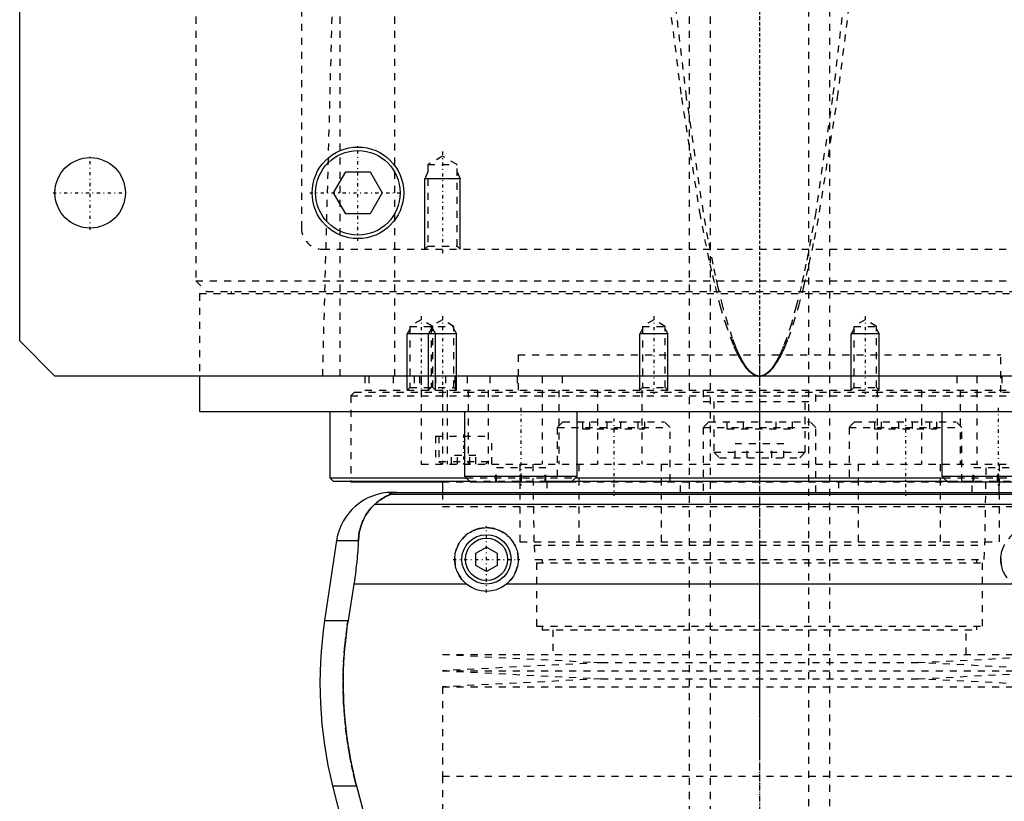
# Model space of a CAD drawing. Extents: x -105 to 105, y -137 to 442.
# Tile 3 of 10: x -105 to 35, y -44 to 67. Entities that reach past the tile are written whole.
import ezdxf

# ---------------------------------------------------------------- set-up
doc = ezdxf.new("R2010")
doc.units = 0
doc.linetypes.add('CENTER', pattern=[1.5, 0.45, -0.5, 0.05, -0.5])
doc.linetypes.add('DASHED', pattern=[2, 1, -1])
for name, color, linetype in [('AM_0', 7, 'CONTINUOUS'), ('AM_10', 7, 'CONTINUOUS'), ('AM_3', 7, 'DASHED'), ('AM_7', 7, 'CENTER')]:
    doc.layers.add(name, color=color, linetype=linetype)

msp = doc.modelspace()

# ---------------------------------------------------------------- linework, layer by layer
at = {"layer": 'AM_0', "color": 7, "linetype": 'CONTINUOUS'}
for p, q in [((-105, 21.5), (-105, 311.5)), ((-60.46, 42.5), (-58.73, 45.5)), ((-58.73, 45.5), (-55.27, 45.5)), ((-55.27, 45.5), (-53.54, 42.5)), ((-58.73, 39.5), (-60.46, 42.5)), ((-53.54, 42.5), (-55.27, 39.5)), ((-55.27, 39.5), (-58.73, 39.5)), ((-100, 16.5), (-105, 21.5)), ((100, 16.5), (-100, 16.5)), ((-79.5, 16.5), (-79.5, 11.5)), ((-79.5, 11.5), (79.5, 11.5)), ((-61, 11.5), (-61, 2.08)), ((-41.88, 11.5), (-41.88, 2.3)), ((-25.88, 2.3), (-25.88, 11.5)), ((25.88, 11.5), (25.88, 2.3)), ((-61, 2.08), (-60.5, 1.58)), ((-61, 2.08), (-41.66, 2.08)), ((-60.5, 1.58), (-41.16, 1.58)), ((-58, 1.58), (-58, 1.5)), ((-58, 1.5), (-45.04, 1.5)), ((-45, 1.58), (-45, 0)), ((-41.88, 2.3), (-41.08, 1.5)), ((-41.88, 2.3), (-25.88, 2.3)), ((-41.08, 1.5), (-26.68, 1.5)), ((-26.68, 1.5), (-25.88, 2.3)), ((-26.6, 1.58), (26.6, 1.58)), ((-26.1, 2.08), (26.1, 2.08)), ((25.88, 2.3), (26.68, 1.5)), ((25.88, 2.3), (41.88, 2.3)), ((26.68, 1.5), (41.08, 1.5)), ((-52.11, 0), (52.11, 0)), ((-52.38, -0.25), (52.38, -0.25)), ((-54.6, -1.69), (54.6, -1.69)), ((-60.02, -6.81), (-61.72, -18.16)), ((-60.02, -6.81), (-56.93, -6.81)), ((-40.25, -8.63), (-38.75, -7.77)), ((-38.75, -7.77), (-37.25, -8.63)), ((-40.25, -10.37), (-40.25, -8.63)), ((-37.25, -8.63), (-37.25, -10.37)), ((-38.75, -11.23), (-40.25, -10.37)), ((-37.25, -10.37), (-38.75, -11.23)), ((-57.58, -13.03), (-58.39, -18.16)), ((-41.54, -13.03), (-57.58, -13.03)), ((35.96, -13.03), (-35.96, -13.03)), ((-61.72, -18.16), (-58.39, -18.16)), ((-60.6, -41.62), (-57.89, -52.43)), ((-60.6, -41.62), (-57.2, -41.62)), ((-57.2, -41.62), (-55.78, -46.97))]:
    msp.add_line(p, q, dxfattribs=at)
for points in [[(-51.49, 0, 0), (-51.5, 0, 0), (-51.51, 0, 0), (-51.52, 0, 0), (-51.52, 0, 0), (-51.53, 0, 0), (-51.53, 0, 0), (-51.54, 0, 0), (-51.55, 0, 0), (-51.56, 0, 0), (-51.57, 0, 0), (-51.57, 0, 0), (-51.58, 0, 0), (-51.59, 0, 0), (-51.6, 0, 0), (-51.6, 0, 0), (-51.61, 0, 0), (-51.62, 0, 0), (-51.63, 0, 0), (-51.63, 0, 0), (-51.64, 0, 0), (-51.65, 0, 0), (-51.65, 0, 0), (-51.66, 0, 0), (-51.67, 0, 0), (-51.67, 0, 0), (-51.68, 0, 0), (-51.68, 0, 0), (-51.69, 0, 0), (-51.7, 0, 0), (-51.7, 0, 0), (-51.71, 0, 0), (-51.72, 0, 0), (-51.72, 0, 0), (-51.73, 0, 0), (-51.73, 0, 0), (-51.74, 0, 0), (-51.75, 0, 0), (-51.76, 0, 0), (-51.76, -0.01, 0), (-51.77, -0.01, 0), (-51.77, -0.01, 0), (-51.78, -0.01, 0), (-51.78, -0.01, 0), (-51.79, -0.01, 0), (-51.8, -0.01, 0), (-51.8, -0.01, 0), (-51.81, -0.01, 0), (-51.81, -0.01, 0), (-51.82, -0.01, 0), (-51.82, -0.01, 0), (-51.84, -0.01, 0), (-51.87, -0.01, 0), (-51.89, -0.01, 0), (-51.91, -0.01, 0), (-51.93, -0.01, 0), (-51.96, -0.02, 0), (-51.99, -0.02, 0), (-52.01, -0.02, 0), (-52.04, -0.02, 0), (-52.05, -0.03, 0), (-52.06, -0.03, 0), (-52.08, -0.03, 0), (-52.1, -0.03, 0), (-52.1, -0.03, 0), (-52.11, -0.03, 0), (-52.13, -0.04, 0), (-52.15, -0.04, 0), (-52.15, -0.04, 0), (-52.16, -0.04, 0), (-52.17, -0.04, 0), (-52.19, -0.04, 0), (-52.23, -0.05, 0), (-52.3, -0.07, 0), (-52.35, -0.08, 0), (-52.39, -0.1, 0), (-52.41, -0.11, 0), (-52.42, -0.12, 0), (-52.43, -0.13, 0), (-52.45, -0.14, 0), (-52.45, -0.16, 0), (-52.45, -0.17, 0), (-52.45, -0.19, 0), (-52.44, -0.2, 0), (-52.44, -0.21, 0), (-52.43, -0.22, 0), (-52.41, -0.23, 0), (-52.39, -0.25, 0), (-52.38, -0.25, 0)], [(-52.38, -0.25, 0), (-52.38, -0.25, 0), (-52.38, -0.26, 0), (-52.38, -0.26, 0), (-52.38, -0.26, 0), (-52.38, -0.26, 0), (-52.38, -0.26, 0), (-52.38, -0.27, 0), (-52.38, -0.27, 0), (-52.38, -0.27, 0), (-52.39, -0.27, 0), (-52.39, -0.28, 0), (-52.39, -0.28, 0), (-52.4, -0.28, 0), (-52.41, -0.28, 0), (-52.41, -0.29, 0), (-52.42, -0.29, 0), (-52.43, -0.3, 0), (-52.43, -0.3, 0), (-52.44, -0.3, 0), (-52.45, -0.31, 0), (-52.46, -0.31, 0), (-52.46, -0.31, 0), (-52.47, -0.32, 0), (-52.48, -0.32, 0), (-52.49, -0.33, 0), (-52.5, -0.33, 0), (-52.5, -0.33, 0), (-52.51, -0.34, 0), (-52.53, -0.34, 0), (-52.54, -0.35, 0), (-52.55, -0.35, 0), (-52.57, -0.36, 0), (-52.57, -0.36, 0), (-52.58, -0.37, 0), (-52.6, -0.37, 0), (-52.61, -0.38, 0), (-52.66, -0.4, 0), (-52.76, -0.45, 0), (-52.88, -0.51, 0), (-53, -0.57, 0), (-53.06, -0.6, 0), (-53.13, -0.64, 0), (-53.27, -0.72, 0), (-53.43, -0.81, 0), (-53.59, -0.91, 0), (-53.76, -1.02, 0), (-53.94, -1.15, 0), (-54.03, -1.21, 0), (-54.12, -1.29, 0), (-54.31, -1.44, 0), (-54.5, -1.6, 0), (-54.6, -1.69, 0)], [(-54.6, -1.69, 0), (-54.72, -1.8, 0), (-54.94, -2.02, 0), (-55.16, -2.25, 0), (-55.26, -2.37, 0), (-55.36, -2.49, 0), (-55.55, -2.74, 0), (-55.73, -3, 0), (-55.9, -3.27, 0), (-56.06, -3.55, 0), (-56.2, -3.83, 0), (-56.27, -3.98, 0), (-56.33, -4.12, 0), (-56.45, -4.42, 0), (-56.55, -4.72, 0), (-56.65, -5.03, 0), (-56.73, -5.34, 0), (-56.8, -5.66, 0), (-56.82, -5.83, 0), (-56.85, -5.99, 0), (-56.89, -6.32, 0), (-56.92, -6.65, 0), (-56.93, -6.81, 0)], [(-41.54, -13.03, 0), (-41.62, -12.97, 0), (-41.77, -12.83, 0), (-41.92, -12.69, 0), (-41.99, -12.62, 0), (-42.06, -12.55, 0), (-42.2, -12.39, 0), (-42.33, -12.23, 0), (-42.45, -12.06, 0), (-42.57, -11.89, 0), (-42.67, -11.7, 0), (-42.72, -11.61, 0), (-42.77, -11.52, 0), (-42.86, -11.32, 0), (-42.95, -11.13, 0), (-43.02, -10.93, 0), (-43.08, -10.73, 0), (-43.13, -10.52, 0), (-43.15, -10.42, 0), (-43.18, -10.32, 0), (-43.21, -10.11, 0), (-43.23, -9.91, 0), (-43.24, -9.81, 0), (-43.25, -9.71, 0), (-43.25, -9.51, 0), (-43.25, -9.31, 0), (-43.24, -9.21, 0), (-43.23, -9.11, 0), (-43.21, -8.91, 0), (-43.18, -8.7, 0), (-43.14, -8.5, 0), (-43.09, -8.3, 0), (-43.03, -8.1, 0), (-42.99, -8.01, 0), (-42.96, -7.91, 0), (-42.88, -7.72, 0), (-42.8, -7.53, 0), (-42.7, -7.34, 0), (-42.6, -7.17, 0), (-42.49, -6.99, 0), (-42.43, -6.91, 0), (-42.37, -6.83, 0), (-42.25, -6.67, 0), (-42.12, -6.52, 0), (-41.98, -6.37, 0), (-41.84, -6.23, 0), (-41.7, -6.1, 0), (-41.62, -6.03, 0), (-41.54, -5.97, 0), (-41.38, -5.85, 0), (-41.21, -5.73, 0), (-41.03, -5.62, 0), (-40.85, -5.52, 0), (-40.67, -5.43, 0), (-40.57, -5.38, 0), (-40.47, -5.34, 0), (-40.28, -5.27, 0), (-40.08, -5.2, 0), (-39.87, -5.14, 0), (-39.67, -5.1, 0), (-39.46, -5.06, 0), (-39.36, -5.04, 0), (-39.26, -5.03, 0), (-39.05, -5.01, 0), (-38.85, -5, 0), (-38.75, -5, 0), (-38.65, -5, 0), (-38.45, -5.01, 0), (-38.24, -5.03, 0), (-38.14, -5.04, 0), (-38.04, -5.06, 0), (-37.83, -5.1, 0), (-37.63, -5.14, 0), (-37.42, -5.2, 0), (-37.22, -5.27, 0), (-37.03, -5.34, 0), (-36.93, -5.38, 0), (-36.83, -5.43, 0), (-36.65, -5.52, 0), (-36.47, -5.62, 0), (-36.29, -5.73, 0), (-36.12, -5.85, 0), (-35.96, -5.97, 0), (-35.88, -6.03, 0), (-35.8, -6.1, 0), (-35.66, -6.23, 0), (-35.52, -6.37, 0), (-35.38, -6.52, 0), (-35.25, -6.67, 0), (-35.13, -6.83, 0), (-35.07, -6.91, 0), (-35.01, -6.99, 0), (-34.9, -7.17, 0), (-34.8, -7.34, 0), (-34.7, -7.53, 0), (-34.62, -7.72, 0), (-34.54, -7.91, 0), (-34.51, -8.01, 0), (-34.47, -8.1, 0), (-34.41, -8.3, 0), (-34.36, -8.5, 0), (-34.32, -8.7, 0), (-34.29, -8.91, 0), (-34.27, -9.11, 0), (-34.26, -9.21, 0), (-34.25, -9.31, 0), (-34.25, -9.51, 0), (-34.25, -9.71, 0), (-34.26, -9.81, 0), (-34.27, -9.91, 0), (-34.29, -10.11, 0), (-34.32, -10.32, 0), (-34.35, -10.42, 0), (-34.37, -10.52, 0), (-34.42, -10.73, 0), (-34.48, -10.93, 0), (-34.55, -11.13, 0), (-34.64, -11.32, 0), (-34.73, -11.52, 0), (-34.78, -11.61, 0), (-34.83, -11.7, 0), (-34.93, -11.89, 0), (-35.05, -12.06, 0), (-35.17, -12.23, 0), (-35.3, -12.39, 0), (-35.44, -12.55, 0), (-35.51, -12.62, 0), (-35.58, -12.69, 0), (-35.73, -12.83, 0), (-35.88, -12.97, 0), (-35.96, -13.03, 0)], [(-56.93, -6.81, 0), (-56.94, -6.99, 0), (-56.96, -7.33, 0), (-56.98, -7.68, 0), (-56.99, -7.85, 0), (-57, -8.03, 0), (-57.03, -8.37, 0), (-57.06, -8.72, 0), (-57.09, -9.07, 0), (-57.12, -9.42, 0), (-57.15, -9.77, 0), (-57.17, -9.94, 0), (-57.19, -10.12, 0), (-57.23, -10.46, 0), (-57.27, -10.81, 0), (-57.31, -11.15, 0), (-57.36, -11.5, 0), (-57.4, -11.84, 0), (-57.43, -12.01, 0), (-57.45, -12.18, 0), (-57.5, -12.52, 0), (-57.55, -12.86, 0), (-57.58, -13.03, 0)], [(34.78, -11.61, 0), (34.73, -11.52, 0), (34.64, -11.32, 0), (34.55, -11.13, 0), (34.48, -10.93, 0), (34.42, -10.73, 0), (34.37, -10.52, 0), (34.35, -10.42, 0), (34.32, -10.32, 0), (34.29, -10.11, 0), (34.27, -9.91, 0), (34.26, -9.81, 0), (34.25, -9.71, 0), (34.25, -9.51, 0), (34.25, -9.31, 0), (34.26, -9.21, 0), (34.27, -9.11, 0), (34.29, -8.91, 0), (34.32, -8.7, 0), (34.36, -8.5, 0), (34.41, -8.3, 0), (34.47, -8.1, 0), (34.51, -8.01, 0), (34.54, -7.91, 0), (34.62, -7.72, 0), (34.7, -7.53, 0), (34.8, -7.34, 0)], [(-58.39, -18.16, 0), (-58.5, -18.82, 0), (-58.67, -20.16, 0), (-58.82, -21.48, 0), (-58.88, -22.14, 0), (-58.94, -22.8, 0), (-59.02, -24.1, 0), (-59.07, -25.38, 0), (-59.09, -26.64, 0), (-59.09, -27.88, 0), (-59.06, -29.15, 0), (-59.03, -29.79, 0), (-58.99, -30.44, 0), (-58.9, -31.75, 0), (-58.78, -33.07, 0), (-58.62, -34.4, 0), (-58.43, -35.73, 0), (-58.21, -37.05, 0), (-58.09, -37.72, 0), (-57.96, -38.38, 0), (-57.68, -39.69, 0), (-57.37, -40.98, 0), (-57.2, -41.62, 0)]]:
    msp.add_polyline3d(points, dxfattribs=at)
for centre, radius in [((-57, 42.5), 6.5), ((-57, 42.5), 6), ((-95, 42.5), 5), ((-38.75, -9.5), 3.5), ((-38.75, -9.5), 3)]:
    msp.add_circle(centre, radius, dxfattribs=at)
for centre, radius, start, end in [((-52.11, -8), 8, 90, 171.467), ((-38.75, -9.5), 4.5, 231.7104, 308.2896), ((-2.39, -27.06), 60, 171.467, 194.0378)]:
    msp.add_arc(centre, radius, start, end, dxfattribs=at)
at = {"layer": 'AM_10', "color": 7, "linetype": 'CONTINUOUS'}
for p, q in [((-47.07, 45.5), (-47.5, 44.5)), ((-42.93, 45.5), (-42.5, 44.5)), ((-42.5, 44.5), (-47.5, 44.5)), ((-47.5, 34.5), (-47.5, 44.5)), ((-42.5, 34.5), (-42.5, 44.5)), ((-49.62, 23.16), (-50, 22.5)), ((-50, 14.5), (-50, 22.5)), ((-43, 22.5), (-50, 22.5)), ((-46.62, 23.16), (-47, 22.5)), ((-47, 14.5), (-47, 22.5)), ((-46.38, 23.16), (-46, 22.5)), ((-46, 14.5), (-46, 22.5)), ((-43.38, 23.16), (-43, 22.5)), ((-43, 14.5), (-43, 22.5)), ((-16.62, 23.16), (-17, 22.5)), ((-13, 22.5), (-17, 22.5)), ((-17, 14.5), (-17, 22.5)), ((-13.38, 23.16), (-13, 22.5)), ((-13, 14.5), (-13, 22.5)), ((13.38, 23.16), (13, 22.5)), ((17, 22.5), (13, 22.5)), ((13, 14.5), (13, 22.5)), ((16.62, 23.16), (17, 22.5)), ((17, 14.5), (17, 22.5))]:
    msp.add_line(p, q, dxfattribs=at)
at = {"layer": 'AM_3', "color": 6, "linetype": 'DASHED'}
for p, q in [((-7, 415.5), (-7, -110.5)), ((7, -110.5), (7, 415.5)), ((-10, 403.5), (-10, -70.5)), ((10, -70.5), (10, 403.5)), ((-65, 292.5), (-65, 37.5)), ((-80, 291.5), (-80, 30)), ((-51.74, 16.5), (-51.74, 77.05)), ((-59.5, 16.5), (-59.5, 75.49)), ((-62, 16.5), (-60.5, 73.35)), ((-45, 47.69), (-47.07, 46.5)), ((-42.93, 46.5), (-45, 47.69)), ((-47.07, 46.5), (-47.07, 34.93)), ((-47.07, 46.5), (-42.93, 46.5)), ((-42.93, 34.93), (-42.93, 46.5)), ((-62, 34.5), (62, 34.5)), ((-47.07, 34.93), (-47.5, 34.5)), ((-47.07, 34.93), (-42.93, 34.93)), ((-42.5, 34.5), (-42.93, 34.93)), ((-80, 30), (-78.5, 28.5)), ((-80, 30), (80, 30)), ((-79.5, 28.2), (-79.5, 16.5)), ((-79.5, 28.2), (79.5, 28.2)), ((-78.5, 28.5), (78.5, 28.5)), ((-75, 28.5), (-75, 28.2)), ((-48, 24.5), (-49.62, 23.56)), ((-46.38, 23.56), (-48, 24.5)), ((-45, 24.5), (-46.62, 23.56)), ((-43.38, 23.56), (-45, 24.5)), ((-15, 24.5), (-16.62, 23.56)), ((-13.38, 23.56), (-15, 24.5)), ((15, 24.5), (13.38, 23.56)), ((16.62, 23.56), (15, 24.5)), ((-49.62, 23.56), (-49.62, 14.88)), ((-49.62, 23.56), (-43.38, 23.56)), ((-46.62, 23.56), (-46.62, 14.88)), ((-46.38, 14.88), (-46.38, 23.56)), ((-43.38, 14.88), (-43.38, 23.56)), ((-16.62, 23.56), (-16.62, 14.88)), ((-16.62, 23.56), (-13.38, 23.56)), ((-13.38, 14.88), (-13.38, 23.56)), ((13.38, 23.56), (13.38, 14.88)), ((13.38, 23.56), (16.62, 23.56)), ((16.62, 14.88), (16.62, 23.56)), ((-34.25, 19.5), (34.25, 19.5)), ((-34.25, 19.5), (-34.25, 14.2)), ((-34.25, 19.5), (0, 19.5)), ((34.25, 14.2), (34.25, 19.5)), ((-56, 16.5), (-56, 14.5)), ((-55.47, 16.5), (-55.47, 14.5)), ((-52, 16.5), (-52, 14.5)), ((-49, 16.5), (-49, 14.5)), ((-48.25, 16.5), (-48.25, 14.5)), ((-48, 16.5), (-48, 4)), ((-46, 16.5), (-46, 14.5)), ((-44.59, 16.5), (-44.59, 14.5)), ((-43.24, 16.5), (-43.24, 14.5)), ((-43.09, 14.5), (-43.09, 16.5)), ((-41.5, 16.5), (-41.5, 14.5)), ((-38.29, 16.5), (-38.29, 14.5)), ((-34.38, 16.5), (-34.38, 14.5)), ((-30.84, 16.5), (-30.84, 14.5)), ((-28, 16.5), (-28, 14.5)), ((28, 16.5), (28, 14.5)), ((30.84, 16.5), (30.84, 14.5)), ((34.38, 16.5), (34.38, 14.5)), ((-57.5, 14.2), (-58, 13.7)), ((-57.5, 14.2), (57.5, 14.2)), ((-56, 14.5), (56, 14.5)), ((-49.62, 14.88), (-50, 14.5)), ((-49.62, 14.88), (-43.38, 14.88)), ((-46.62, 14.88), (-47, 14.5)), ((-46, 14.5), (-46.38, 14.88)), ((-45, 14.5), (-45, 4)), ((-44.34, 14.5), (-44.34, 4)), ((-43, 14.5), (-43.38, 14.88)), ((-41.36, 14.5), (-41.36, 4)), ((-38.5, 14.5), (-38.5, 4)), ((-30.85, 14.5), (-30.85, 4)), ((-28.48, 14.5), (-28.48, 4)), ((-23, 14.5), (-23, 4)), ((-16.62, 14.88), (-17, 14.5)), ((-16.7, 14.5), (-16.7, 4)), ((-16.62, 14.88), (-13.38, 14.88)), ((-13, 14.5), (-13.38, 14.88)), ((-8, 14.5), (-8, 12.9)), ((0, 14.5), (0, 4)), ((8, 12.9), (8, 14.5)), ((13.38, 14.88), (13, 14.5)), ((13.38, 14.88), (16.62, 14.88)), ((17, 14.5), (16.62, 14.88)), ((16.7, 14.5), (16.7, 4)), ((23, 14.5), (23, 4)), ((28.48, 14.5), (28.48, 4)), ((30.85, 14.5), (30.85, 4)), ((-58, 13.7), (-58, 1.58)), ((-58, 13.7), (58, 13.7)), ((-8, 12.9), (8, 12.9)), ((-6.5, 12.9), (-6.5, 5.7)), ((6.5, 5.7), (6.5, 12.9)), ((-27.9, 10), (-28.7, 9.2)), ((-27.9, 10), (-13.5, 10)), ((-25.1, 10), (-25.1, 9)), ((-24.14, 10), (-24.14, 9)), ((-21.66, 10), (-21.66, 9)), ((-19.74, 10), (-19.74, 9)), ((-17.27, 10), (-17.27, 9)), ((-16.31, 10), (-16.31, 9)), ((-12.7, 9.2), (-13.5, 10)), ((-7.2, 10), (-8, 9.2)), ((-7.2, 10), (7.2, 10)), ((-4.62, 10), (-4.62, 9)), ((-2.31, 10), (-2.31, 9)), ((2.31, 10), (2.31, 9)), ((4.62, 10), (4.62, 9)), ((8, 9.2), (7.2, 10)), ((13.5, 10), (12.7, 9.2)), ((13.5, 10), (27.9, 10)), ((16.31, 10), (16.31, 9)), ((17.27, 10), (17.27, 9)), ((19.74, 10), (19.74, 9)), ((21.66, 10), (21.66, 9)), ((24.14, 10), (24.14, 9)), ((25.1, 10), (25.1, 9)), ((28.7, 9.2), (27.9, 10)), ((-28.7, 9.2), (-28.7, 1.6)), ((-28.7, 9.2), (-12.7, 9.2)), ((-25.1, 9), (-16.31, 9)), ((-12.7, 1.6), (-12.7, 9.2)), ((-8, 9.2), (-8, 0)), ((-8, 9.2), (8, 9.2)), ((-4.62, 9), (4.62, 9)), ((8, 0), (8, 9.2)), ((12.7, 9.2), (12.7, 1.6)), ((12.7, 9.2), (28.7, 9.2)), ((16.31, 9), (25.1, 9)), ((28.7, 1.6), (28.7, 9.2)), ((-46, 8), (-46, 4)), ((-46, 8), (-38, 8)), ((-45.5, 8), (-45.5, 4.4)), ((-38, 4), (-38, 8)), ((-6.5, 5.7), (-5.7, 4.9)), ((-6.5, 5.7), (6.5, 5.7)), ((-3.46, 4.9), (-3.46, 6.9)), ((3.46, 6.9), (-3.46, 6.9)), ((-1.73, 4.9), (-1.73, 6.9)), ((1.73, 4.9), (1.73, 6.9)), ((3.46, 4.9), (3.46, 6.9)), ((5.7, 4.9), (6.5, 5.7)), ((-45.5, 4.4), (-45.1, 4)), ((-45.5, 4.4), (-38.5, 4.4)), ((-43.73, 4), (-43.73, 5.25)), ((-40.27, 5.25), (-43.73, 5.25)), ((-42.87, 4), (-42.87, 5.25)), ((-41.13, 4), (-41.13, 5.25)), ((-40.27, 4), (-40.27, 5.25)), ((-38.9, 4), (-38.5, 4.4)), ((-5.7, 4.9), (5.7, 4.9)), ((-48, 4), (48, 4)), ((-37.43, 1.5), (-37.43, 3.5)), ((-30.33, 3.5), (-37.43, 3.5)), ((-37.32, 1.5), (-37.32, 3.5)), ((-34, 4), (-34, -7)), ((-33.98, 1.5), (-33.98, 3.5)), ((-33.77, 1.5), (-33.77, 3.5)), ((-32.18, 4), (-32, -7.5)), ((-30.43, 1.5), (-30.43, 3.5)), ((-30.33, 1.5), (-30.33, 3.5)), ((-25.65, 4), (-25.65, -7)), ((-13.98, 4), (-13.98, -7)), ((13.98, 4), (13.98, -7)), ((25.65, 4), (25.65, -7)), ((30.33, 1.5), (30.33, 3.5)), ((37.43, 3.5), (30.33, 3.5)), ((30.43, 1.5), (30.43, 3.5)), ((32, -7.5), (32.18, 4)), ((33.77, 1.5), (33.77, 3.5)), ((33.98, 1.5), (33.98, 3.5)), ((34, 4), (34, -7)), ((-45.04, 1.5), (45.04, 1.5)), ((-41.66, 2.08), (-26.1, 2.08)), ((-41.16, 1.58), (-26.6, 1.58)), ((-34, 1.5), (-34, 0)), ((-30.2, 1.6), (-30.2, 0)), ((-30.2, 1.6), (-11.2, 1.6)), ((-20.59, 1.6), (-20.59, 1.5)), ((-15.21, 1.5), (-15.21, 1.6)), ((-11.2, 0), (-11.2, 1.6)), ((11.2, 1.6), (11.2, 0)), ((11.2, 1.6), (30.2, 1.6)), ((15.21, 1.6), (15.21, 1.5)), ((20.59, 1.5), (20.59, 1.6)), ((26.1, 2.08), (41.66, 2.08)), ((26.6, 1.58), (41.16, 1.58)), ((30.2, 0), (30.2, 1.6)), ((34, 0), (34, 1.5)), ((-45, 0), (-45, -2)), ((-45, -2), (45, -2)), ((-45, -2), (45, -2)), ((-34, -7), (34, -7)), ((-32, -7.5), (-31.9, -9.5)), ((-32, -7.5), (32, -7.5)), ((31.9, -9.5), (32, -7.5)), ((-31.9, -9.5), (31.9, -9.5)), ((-30.85, -9.5), (-30.85, -10)), ((30.85, -10), (30.85, -9.5)), ((-31.65, -10), (-31.65, -19)), ((-31.65, -10), (31.65, -10)), ((31.65, -19), (31.65, -10)), ((-31.65, -19), (31.65, -19)), ((-30.85, -19), (-30.85, -19.5)), ((-30.85, -19.5), (30.85, -19.5)), ((-29.35, -19.5), (-29.35, -23)), ((29.35, -23), (29.35, -19.5)), ((30.85, -19.5), (30.85, -19)), ((-45, -23), (-22.5, -24.15)), ((-45, -23), (45, -23)), ((22.5, -24.15), (45, -23)), ((-22.5, -24.15), (-45, -25.3)), ((-22.5, -24.15), (22.5, -24.15)), ((45, -25.3), (22.5, -24.15)), ((-45, -25.3), (-22.5, -26.45)), ((-45, -25.3), (45, -25.3)), ((-22.5, -26.45), (-45, -27.6)), ((-22.5, -26.45), (22.5, -26.45)), ((22.5, -26.45), (45, -25.3)), ((45, -27.6), (22.5, -26.45)), ((-45, -27.6), (-45, -40.25)), ((-45, -27.6), (45, -27.6)), ((-45, -40.25), (45, -40.25)), ((-45, -40.25), (-45, -52.9)), ((-45, -40.25), (0, -40.25))]:
    msp.add_line(p, q, dxfattribs=at)
for points in [[(-13.28, 73.35, 0), (-11.09, 56.03, 0), (-8.52, 39.76, 0), (-7.79, 35.9, 0), (-7.05, 32.38, 0), (-6.68, 30.76, 0), (-6.31, 29.22, 0), (-5.57, 26.4, 0), (-4.83, 23.94, 0), (-4.09, 21.83, 0), (-3.65, 20.76, 0), (-3.53, 20.47, 0), (-3.41, 20.2, 0), (-3.35, 20.07, 0), (-3.28, 19.94, 0), (-3.16, 19.68, 0), (-3.04, 19.44, 0), (-2.91, 19.2, 0), (-2.79, 18.98, 0), (-2.66, 18.76, 0), (-2.6, 18.66, 0), (-2.54, 18.56, 0), (-2.42, 18.36, 0), (-2.29, 18.17, 0), (-2.23, 18.09, 0), (-2.17, 18, 0), (-2.05, 17.83, 0), (-1.92, 17.68, 0), (-1.86, 17.6, 0), (-1.8, 17.53, 0), (-1.67, 17.39, 0), (-1.55, 17.26, 0), (-1.43, 17.15, 0), (-1.3, 17.04, 0), (-1.18, 16.94, 0), (-1.12, 16.9, 0), (-1.05, 16.85, 0), (-0.93, 16.78, 0), (-0.81, 16.71, 0), (-0.68, 16.65, 0), (-0.56, 16.6, 0), (-0.49, 16.58, 0), (-0.46, 16.57, 0), (-0.44, 16.56, 0), (-0.43, 16.56, 0), (-0.42, 16.56, 0), (-0.4, 16.55, 0), (-0.38, 16.55, 0), (-0.37, 16.54, 0), (-0.36, 16.54, 0), (-0.34, 16.54, 0), (-0.32, 16.53, 0), (-0.31, 16.53, 0), (-0.3, 16.53, 0), (-0.28, 16.52, 0), (-0.26, 16.52, 0), (-0.24, 16.52, 0), (-0.22, 16.51, 0), (-0.2, 16.51, 0), (-0.19, 16.51, 0), (-0.18, 16.51, 0), (-0.15, 16.51, 0), (-0.13, 16.51, 0), (-0.11, 16.5, 0), (-0.09, 16.5, 0), (-0.07, 16.5, 0), (-0.06, 16.5, 0), (-0.05, 16.5, 0), (-0.03, 16.5, 0), (-0.01, 16.5, 0), (0, 16.5, 0)], [(0, 16.5, 0), (-0.01, 16.5, 0), (-0.03, 16.5, 0), (-0.05, 16.5, 0), (-0.06, 16.5, 0), (-0.07, 16.5, 0), (-0.09, 16.5, 0), (-0.11, 16.5, 0), (-0.13, 16.51, 0), (-0.14, 16.51, 0), (-0.16, 16.51, 0), (-0.17, 16.51, 0), (-0.18, 16.51, 0), (-0.2, 16.51, 0), (-0.22, 16.52, 0), (-0.24, 16.52, 0), (-0.26, 16.52, 0), (-0.28, 16.53, 0), (-0.29, 16.53, 0), (-0.3, 16.53, 0), (-0.32, 16.54, 0), (-0.34, 16.54, 0), (-0.35, 16.54, 0), (-0.36, 16.55, 0), (-0.38, 16.55, 0), (-0.4, 16.56, 0), (-0.41, 16.56, 0), (-0.42, 16.56, 0), (-0.43, 16.57, 0), (-0.45, 16.58, 0), (-0.47, 16.58, 0), (-0.49, 16.59, 0), (-0.51, 16.6, 0), (-0.52, 16.6, 0), (-0.53, 16.6, 0), (-0.55, 16.61, 0), (-0.57, 16.62, 0), (-0.59, 16.63, 0), (-0.61, 16.63, 0), (-0.63, 16.64, 0), (-0.64, 16.65, 0), (-0.65, 16.65, 0), (-0.67, 16.66, 0), (-0.69, 16.67, 0), (-0.75, 16.71, 0), (-0.87, 16.78, 0), (-0.99, 16.85, 0), (-1.04, 16.9, 0), (-1.1, 16.94, 0), (-1.22, 17.04, 0), (-1.33, 17.15, 0), (-1.45, 17.27, 0), (-1.56, 17.39, 0), (-1.68, 17.53, 0), (-1.74, 17.6, 0), (-1.8, 17.68, 0), (-1.91, 17.83, 0), (-2.03, 18, 0), (-2.09, 18.09, 0), (-2.14, 18.18, 0), (-2.26, 18.36, 0), (-2.38, 18.56, 0), (-2.43, 18.66, 0), (-2.49, 18.76, 0), (-2.61, 18.98, 0), (-2.72, 19.2, 0), (-2.84, 19.44, 0), (-2.95, 19.68, 0), (-3.07, 19.94, 0), (-3.13, 20.07, 0), (-3.19, 20.2, 0), (-3.3, 20.48, 0), (-3.42, 20.76, 0), (-3.82, 21.83, 0), (-4.52, 23.94, 0), (-5.21, 26.41, 0), (-5.9, 29.22, 0), (-6.24, 30.76, 0), (-6.59, 32.39, 0), (-7.28, 35.91, 0), (-7.97, 39.77, 0), (-10.36, 56.04, 0), (-12.4, 73.35, 0)], [(0, 16.5, 0), (0.01, 16.5, 0), (0.03, 16.5, 0), (0.05, 16.5, 0), (0.06, 16.5, 0), (0.07, 16.5, 0), (0.09, 16.5, 0), (0.11, 16.5, 0), (0.13, 16.51, 0), (0.15, 16.51, 0), (0.18, 16.51, 0), (0.19, 16.51, 0), (0.2, 16.51, 0), (0.22, 16.51, 0), (0.24, 16.52, 0), (0.26, 16.52, 0), (0.28, 16.52, 0), (0.3, 16.53, 0), (0.31, 16.53, 0), (0.32, 16.53, 0), (0.34, 16.54, 0), (0.36, 16.54, 0), (0.37, 16.54, 0), (0.38, 16.55, 0), (0.4, 16.55, 0), (0.42, 16.56, 0), (0.43, 16.56, 0), (0.44, 16.56, 0), (0.46, 16.57, 0), (0.49, 16.58, 0), (0.51, 16.58, 0), (0.53, 16.59, 0), (0.55, 16.6, 0), (0.56, 16.6, 0), (0.57, 16.6, 0), (0.59, 16.61, 0), (0.61, 16.62, 0), (0.68, 16.65, 0), (0.81, 16.71, 0), (0.93, 16.78, 0), (1.05, 16.85, 0), (1.12, 16.9, 0), (1.18, 16.94, 0), (1.3, 17.04, 0), (1.43, 17.15, 0), (1.55, 17.26, 0), (1.67, 17.39, 0), (1.8, 17.53, 0), (1.86, 17.6, 0), (1.92, 17.68, 0), (2.05, 17.83, 0), (2.17, 18, 0), (2.23, 18.09, 0), (2.29, 18.17, 0), (2.42, 18.36, 0), (2.54, 18.56, 0), (2.6, 18.66, 0), (2.66, 18.76, 0), (2.79, 18.98, 0), (2.91, 19.2, 0), (3.04, 19.44, 0), (3.16, 19.68, 0), (3.28, 19.94, 0), (3.35, 20.07, 0), (3.41, 20.2, 0), (3.53, 20.47, 0), (3.65, 20.76, 0), (4.09, 21.83, 0), (4.83, 23.94, 0), (5.57, 26.4, 0), (6.31, 29.22, 0), (6.68, 30.76, 0), (7.05, 32.38, 0), (7.79, 35.9, 0), (8.52, 39.76, 0), (11.09, 56.03, 0), (13.28, 73.35, 0)], [(12.4, 73.35, 0), (10.36, 56.04, 0), (7.97, 39.77, 0), (7.28, 35.91, 0), (6.59, 32.39, 0), (6.24, 30.76, 0), (5.9, 29.22, 0), (5.21, 26.41, 0), (4.52, 23.94, 0), (3.82, 21.83, 0), (3.42, 20.76, 0), (3.3, 20.48, 0), (3.19, 20.2, 0), (3.13, 20.07, 0), (3.07, 19.94, 0), (2.95, 19.68, 0), (2.84, 19.44, 0), (2.72, 19.2, 0), (2.61, 18.98, 0), (2.49, 18.76, 0), (2.43, 18.66, 0), (2.38, 18.56, 0), (2.26, 18.36, 0), (2.14, 18.18, 0), (2.09, 18.09, 0), (2.03, 18, 0), (1.91, 17.83, 0), (1.8, 17.68, 0), (1.74, 17.6, 0), (1.68, 17.53, 0), (1.56, 17.39, 0), (1.45, 17.27, 0), (1.33, 17.15, 0), (1.22, 17.04, 0), (1.1, 16.94, 0), (1.04, 16.9, 0), (0.99, 16.85, 0), (0.87, 16.78, 0), (0.75, 16.71, 0), (0.64, 16.65, 0), (0.57, 16.62, 0), (0.55, 16.61, 0), (0.53, 16.6, 0), (0.52, 16.6, 0), (0.51, 16.6, 0), (0.49, 16.59, 0), (0.47, 16.58, 0), (0.45, 16.58, 0), (0.43, 16.57, 0), (0.42, 16.56, 0), (0.41, 16.56, 0), (0.4, 16.56, 0), (0.38, 16.55, 0), (0.36, 16.55, 0), (0.35, 16.54, 0), (0.34, 16.54, 0), (0.32, 16.54, 0), (0.3, 16.53, 0), (0.29, 16.53, 0), (0.28, 16.53, 0), (0.26, 16.52, 0), (0.24, 16.52, 0), (0.22, 16.52, 0), (0.2, 16.51, 0), (0.18, 16.51, 0), (0.17, 16.51, 0), (0.16, 16.51, 0), (0.14, 16.51, 0), (0.13, 16.51, 0), (0.11, 16.5, 0), (0.09, 16.5, 0), (0.07, 16.5, 0), (0.06, 16.5, 0), (0.05, 16.5, 0), (0.03, 16.5, 0), (0.01, 16.5, 0), (0, 16.5, 0)], [(-52.38, -0.25, 0), (-52.39, -0.25, 0), (-52.41, -0.23, 0), (-52.43, -0.22, 0), (-52.44, -0.21, 0), (-52.44, -0.2, 0), (-52.45, -0.19, 0), (-52.45, -0.17, 0), (-52.45, -0.16, 0), (-52.45, -0.14, 0), (-52.43, -0.13, 0), (-52.42, -0.12, 0), (-52.41, -0.11, 0), (-52.39, -0.1, 0), (-52.35, -0.08, 0), (-52.3, -0.07, 0), (-52.23, -0.05, 0), (-52.19, -0.04, 0), (-52.17, -0.04, 0), (-52.16, -0.04, 0), (-52.15, -0.04, 0), (-52.15, -0.04, 0), (-52.13, -0.04, 0), (-52.11, -0.03, 0), (-52.1, -0.03, 0), (-52.1, -0.03, 0), (-52.08, -0.03, 0), (-52.06, -0.03, 0), (-52.05, -0.03, 0), (-52.04, -0.02, 0), (-52.01, -0.02, 0), (-51.99, -0.02, 0), (-51.96, -0.02, 0), (-51.93, -0.01, 0), (-51.91, -0.01, 0), (-51.89, -0.01, 0), (-51.87, -0.01, 0), (-51.84, -0.01, 0), (-51.82, -0.01, 0), (-51.82, -0.01, 0), (-51.81, -0.01, 0), (-51.81, -0.01, 0), (-51.8, -0.01, 0), (-51.8, -0.01, 0), (-51.79, -0.01, 0), (-51.78, -0.01, 0), (-51.78, -0.01, 0), (-51.77, -0.01, 0), (-51.77, -0.01, 0), (-51.76, -0.01, 0), (-51.76, 0, 0), (-51.75, 0, 0), (-51.74, 0, 0), (-51.73, 0, 0), (-51.73, 0, 0), (-51.72, 0, 0), (-51.72, 0, 0), (-51.71, 0, 0), (-51.7, 0, 0), (-51.7, 0, 0), (-51.69, 0, 0), (-51.68, 0, 0), (-51.68, 0, 0), (-51.67, 0, 0), (-51.67, 0, 0), (-51.66, 0, 0), (-51.65, 0, 0), (-51.65, 0, 0), (-51.64, 0, 0), (-51.63, 0, 0), (-51.63, 0, 0), (-51.62, 0, 0), (-51.61, 0, 0), (-51.6, 0, 0), (-51.6, 0, 0), (-51.59, 0, 0), (-51.58, 0, 0), (-51.57, 0, 0), (-51.57, 0, 0), (-51.56, 0, 0), (-51.55, 0, 0), (-51.54, 0, 0), (-51.53, 0, 0), (-51.53, 0, 0), (-51.52, 0, 0), (-51.52, 0, 0), (-51.51, 0, 0), (-51.5, 0, 0), (-51.49, 0, 0)], [(-54.6, -1.69, 0), (-54.51, -1.61, 0), (-54.32, -1.45, 0), (-54.14, -1.31, 0), (-54.06, -1.24, 0), (-53.97, -1.17, 0), (-53.8, -1.05, 0), (-53.63, -0.94, 0), (-53.48, -0.84, 0), (-53.33, -0.75, 0), (-53.18, -0.67, 0), (-53.12, -0.63, 0), (-53.05, -0.59, 0), (-52.93, -0.53, 0), (-52.81, -0.48, 0), (-52.7, -0.42, 0), (-52.64, -0.4, 0), (-52.63, -0.39, 0), (-52.61, -0.38, 0), (-52.6, -0.38, 0), (-52.6, -0.37, 0), (-52.58, -0.37, 0), (-52.57, -0.36, 0), (-52.55, -0.35, 0), (-52.54, -0.35, 0), (-52.52, -0.34, 0), (-52.52, -0.34, 0), (-52.51, -0.33, 0), (-52.5, -0.33, 0), (-52.48, -0.32, 0), (-52.48, -0.32, 0), (-52.47, -0.32, 0), (-52.46, -0.31, 0), (-52.45, -0.31, 0), (-52.44, -0.3, 0), (-52.44, -0.3, 0), (-52.43, -0.3, 0), (-52.42, -0.29, 0), (-52.41, -0.29, 0), (-52.4, -0.28, 0), (-52.4, -0.28, 0), (-52.39, -0.28, 0), (-52.39, -0.28, 0), (-52.39, -0.27, 0), (-52.38, -0.27, 0), (-52.38, -0.27, 0), (-52.38, -0.26, 0), (-52.38, -0.26, 0), (-52.38, -0.26, 0), (-52.38, -0.26, 0), (-52.38, -0.26, 0), (-52.38, -0.25, 0), (-52.38, -0.25, 0)], [(-56.93, -6.81, 0), (-56.92, -6.65, 0), (-56.89, -6.32, 0), (-56.85, -5.99, 0), (-56.82, -5.83, 0), (-56.8, -5.66, 0), (-56.73, -5.34, 0), (-56.65, -5.03, 0), (-56.55, -4.72, 0), (-56.45, -4.42, 0), (-56.33, -4.12, 0), (-56.27, -3.97, 0), (-56.2, -3.83, 0), (-56.06, -3.55, 0), (-55.9, -3.27, 0), (-55.73, -3, 0), (-55.55, -2.74, 0), (-55.36, -2.49, 0), (-55.26, -2.37, 0), (-55.16, -2.25, 0), (-54.94, -2.02, 0), (-54.72, -1.8, 0), (-54.6, -1.69, 0)], [(-57.2, -41.62, 0), (-57.37, -40.98, 0), (-57.68, -39.69, 0), (-57.96, -38.38, 0), (-58.09, -37.72, 0), (-58.21, -37.05, 0), (-58.43, -35.73, 0), (-58.62, -34.4, 0), (-58.78, -33.07, 0), (-58.9, -31.75, 0), (-58.99, -30.44, 0), (-59.03, -29.79, 0), (-59.06, -29.15, 0), (-59.09, -27.88, 0), (-59.09, -26.64, 0), (-59.07, -25.38, 0), (-59.02, -24.1, 0), (-58.94, -22.8, 0), (-58.88, -22.14, 0), (-58.82, -21.48, 0), (-58.67, -20.16, 0), (-58.5, -18.82, 0), (-58.39, -18.16, 0)]]:
    msp.add_polyline3d(points, dxfattribs=at)
for centre, radius, start, end in [((-62, 37.5), 3, 180, 270), ((-38.75, -9.5), 4.5, 308.2896, 231.7104), ((38.75, -9.5), 4.5, 308.2896, 231.7104)]:
    msp.add_arc(centre, radius, start, end, dxfattribs=at)
at = {"layer": 'AM_7', "color": 4, "linetype": 'CENTER'}
for p, q in [((0, 441.8), (0, -136.8)), ((0, 334.05), (0, -16.93)), ((0, 242.7), (0, -37.19)), ((-57, 35.67), (-57, 49.33)), ((-95, 37.25), (-95, 47.75)), ((-45, 48.35), (-45, 33.84)), ((-100.25, 42.5), (-89.75, 42.5)), ((-63.83, 42.5), (-50.17, 42.5)), ((-48, 25), (-48, 14)), ((-45, 25), (-45, 14)), ((-15, 25), (-15, 14)), ((15, 25), (15, 14)), ((0, 20.48), (0, -81.35)), ((-33.88, 12), (-33.88, 1)), ((33.88, 12), (33.88, 1)), ((-20.7, 10.5), (-20.7, -0.5)), ((20.7, 10.5), (20.7, -0.5)), ((-42, 8.2), (-42, 3.8)), ((-38.75, -14.22), (-38.75, -4.77)), ((0, -7.96), (0, -41.79)), ((-43.48, -9.5), (-34.02, -9.5)), ((0, -38.74), (0, -72.01))]:
    msp.add_line(p, q, dxfattribs=at)

doc.saveas('drawing.dxf')
